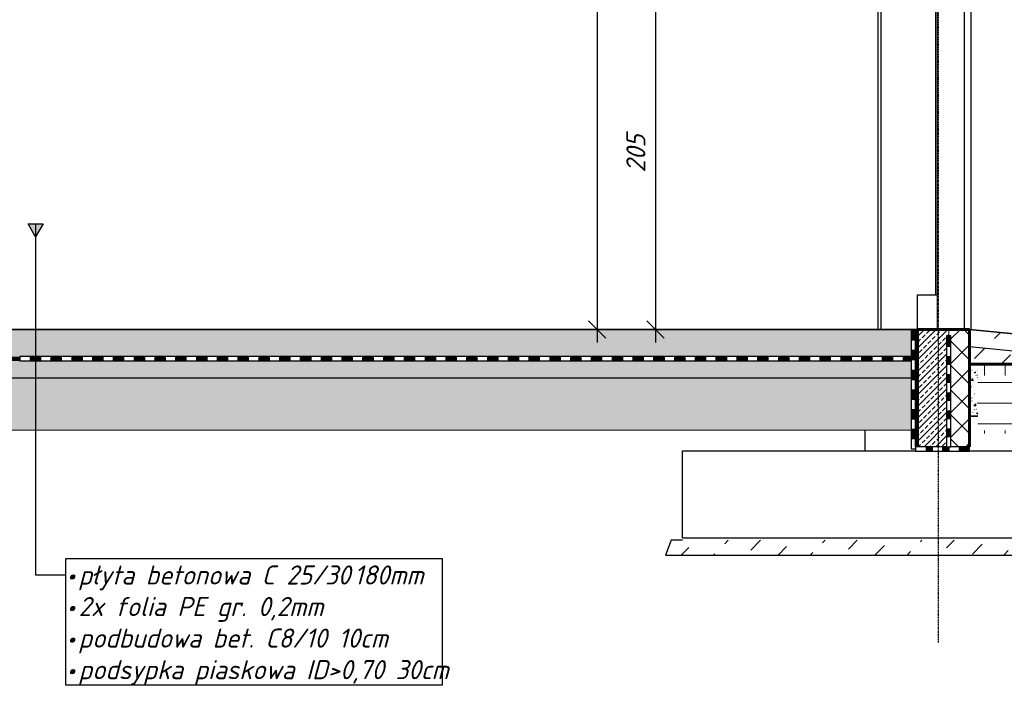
# Model space of a CAD drawing. Header units: millimetres. Extents: x -22097 to 12936, y -2051 to 11384.
# Tile 9 of 12: x 4189 to 9865, y -2051 to 1785. Entities that reach past the tile are written whole.
import ezdxf

# ---------------------------------------------------------------- set-up
doc = ezdxf.new("R2010")
doc.units = ezdxf.units.MM
doc.linetypes.add('Kreska', pattern=[4, 2.5, -1.5])
doc.linetypes.add('Linia osi', pattern=[14, 6, -3, 2, -3])
for name, color, linetype, lineweight in [('A-ANNO-DIMS', 211, 'Continuous', 20), ('A-ANNO-DIMS-50', 211, 'Continuous', 20), ('A-DETL-GENF', 92, 'Continuous', 25), ('A-DOOR', 31, 'Continuous', 25), ('A-DOOR-FRAM', 31, 'Continuous', 25), ('A-FLOR', 192, 'Continuous', 25), ('A-FLOR-MCUT', 51, 'Continuous', 25), ('A-FLOR-OVHD', 1, 'Kreska', 20), ('A-FLOR-PATT', 8, 'Continuous', 35), ('A-WALL', 113, 'Continuous', 25), ('A-WALL-PATT', 111, 'Continuous', 60), ('G-ANNO-TEXT', 231, 'Continuous', 20), ('S-COLS', 52, 'Continuous', 25), ('S-FNDN', 32, 'Continuous', 25), ('S-GRID', 1, 'Continuous', 20)]:
    doc.layers.add(name, color=color, linetype=linetype, lineweight=lineweight)
doc.styles.add('GOST Common_I', font='GOST_Common Italic.ttf', dxfattribs={"height": 110})
doc.dimstyles.new('Zasieczka', dxfattribs={"dimscale": 304.8, "dimtxt": 110.62865, "dimasz": 0.328084, "dimexe": 0.246063, "dimexo": 0.0625, "dimgap": 0.082021, "dimtad": 1, "dimdec": 0, "dimlfac": 0.1, "dimzin": 0, "dimdsep": 46, "dimtxsty": 'GOST Common_I', "dimblk1": 'OBLIQUE', "dimblk2": 'OBLIQUE', "dimsah": 1, "dimcen": 0.09, "dimdle": 0.246063, "dimadec": 1, "dimazin": 0, "dimtfac": 1, "dimtdec": 4, "dimtix": 1, "dimtmove": 0, "dimatfit": 3, "dimfxl": 1.148294, "dimfxlon": 1, "dimtvp": 1, "dimtfill": 1, "dimtolj": 1, "dimtzin": 0, "dimlwd": 25, "dimlwe": 25, "dimarcsym": 2})
pattern_1 = [(45, (-3742.76, 5171.7), (-35.921, 149.9703), [80.645, -80.645])]
pattern_2 = [(50, (-3742.756, 5171.7), (91.09195, -7.96922), [9.525, -104.775]), (355, (-3742.76, 5171.7), (-17.6212, 95.5283), [7.62, -83.82]), (100.451, (-3735.165, 5171.04), (73.47134, 87.55785), [8.095, -89.045]), (46.184, (-3742.76, 5197.1), (135.5398, -21.0213), [14.288, -157.163]), (96.636, (-3731.46, 5195.35), (118.7017, 123.7142), [12.143, -133.568]), (351.184, (-3742.76, 5197.1), (118.7029, 123.713), [11.43, -125.73]), (21, (-3730.056, 5190.75), (75.80726, -51.1323), [9.525, -104.775]), (326, (-3730.06, 5190.75), (30.9012, 92.0939), [7.62, -83.82]), (71.451, (-3723.74, 5186.49), (106.70837, 40.9602), [8.095, -89.045]), (37.5, (-3742.756, 5171.7), (1.54416, 42.27754), [1.676, -81.128, 1.676, -83.414, -84.137]), (37.5, (-3742.756, 5171.7), (1.54416, 42.27754), [-167.894, 1.676, -82.461]), (7.5, (-3742.756, 5171.7), (33.40972, 50.09037), [1.676, -46.838, 1.676, -79.223, -32.068]), (7.5, (-3742.756, 5171.7), (33.40972, 50.09037), [-129.413, 1.676, -30.391]), (327.5, (-3771.077, 5171.7), (67.79551, -2.864035), [1.676, -30.074, 1.676, -97.384, -131.445]), (327.5, (-3771.077, 5171.7), (67.79551, -2.864035), [-130.81, 1.676, -129.769]), (317.5, (-3783.777, 5171.7), (74.06478, 12.71375), [1.676, -39.599, 1.676, -64.11, -93.345]), (317.5, (-3783.777, 5171.7), (74.06478, 12.71375), [-107.061, 1.676, -91.669])]

# ---------------------------------------------------------------- blocks, each defined once
blk = doc.blocks.new('Pojedyńcze- pełne - 90x200-1856344-B')
at = {"layer": 'A-DOOR'}
for p, q in [((9672.8, 2000), (9632.8, 2000)), ((9632.8, 2000), (9632.8, 0)), ((9672.8, 0), (9672.8, 2000)), ((9632.8, 0), (9672.8, 0))]:
    blk.add_line(p, q, dxfattribs=at)
at = {"layer": 'A-DOOR-FRAM'}
for p, q in [((9484.8, 2060), (9476.8, 2060)), ((9476.8, 2060), (9476.8, 1985)), ((9484.8, 2050), (9484.8, 2060)), ((9664.8, 2050), (9484.8, 2050)), ((9672.8, 2060), (9664.8, 2060)), ((9664.8, 2060), (9664.8, 2050)), ((9672.8, 2000), (9672.8, 2060)), ((9632.8, 1985), (9632.8, 2000)), ((9632.8, 2000), (9672.8, 2000)), ((9476.8, 1985), (9632.8, 1985))]:
    blk.add_line(p, q, dxfattribs=at)
at = {"layer": 'A-DOOR-FRAM', "lineweight": 20}
blk.add_line((9476.8, 0), (9476.8, 1985), dxfattribs=at)
blk = doc.blocks.new('AR Stopa fundam 1 - SF-1-1943619-B')
at = {"layer": 'S-FNDN'}
for p, q in [((9059.8, -580), (9059.8, -700)), ((8009.8, -700), (9353.5, -700)), ((8009.8, -1200), (8009.8, -700)), ((9664.8, -700), (10609.8, -700)), ((10609.8, -700), (10609.8, -1200)), ((8009.8, -1200), (10609.8, -1200))]:
    blk.add_line(p, q, dxfattribs=at)
blk = doc.blocks.new('Grunt - Grunt-1944050-B')
at = {"layer": 'A-DETL-GENF', "lineweight": 20}
h = blk.add_hatch(dxfattribs=at)
h.set_pattern_fill('FP_6', color=256, style=0, pattern_type=2)
h.set_pattern_definition([(0, (-3742.76, 5171.7), (317.5, 317.5), [317.5, -317.5]), (0, (-3742.76, 5290.76), (317.5, 317.5), [317.5, -317.5]), (0, (-3742.76, 5409.83), (317.5, 317.5), [317.5, -317.5]), (90, (-3703.07, 5449.5), (-317.5, 317.5), [317.5, -317.5]), (90, (-3584, 5449.5), (-317.5, 317.5), [317.5, -317.5]), (90, (-3464.94, 5449.5), (-317.5, 317.5), [317.5, -317.5])])
h.paths.add_polyline_path([(12017, -600), (12017, -200), (9712.8, -200), (9712.8, -600), (11664.8, -600)], flags=0)
at = {"layer": 'A-DETL-GENF', "lineweight": 60}
for p, q in [((9672.8, -200), (12017, -200)), ((12017, -200), (9712.8, -200))]:
    blk.add_line(p, q, dxfattribs=at)
blk = doc.blocks.new('Podbudowa fundamentu - Z odsadzką-V12-B')
at = {"layer": 'A-DETL-GENF', "lineweight": 20}
h = blk.add_hatch(dxfattribs=at)
h.set_pattern_fill('FP_3', color=256, style=0, pattern_type=2)
h.set_pattern_definition(pattern_1)
h.paths.add_polyline_path([(10708.4, -1300), (10674.9, -1215), (7944.7, -1215), (7911.2, -1300), (10609.8, -1300)], flags=0)
at = {"layer": 'A-DETL-GENF'}
for p, q in [((7944.7, -1215), (7911.2, -1300)), ((8009.8, -1215), (7944.7, -1215)), ((10674.9, -1215), (10609.8, -1215)), ((10708.4, -1300), (10674.9, -1215)), ((7911.2, -1300), (10708.4, -1300))]:
    blk.add_line(p, q, dxfattribs=at)
blk = doc.blocks.new('Detal powtarzalny - izolacja 1-1574146-B')
at = {"layer": 'A-DETL-GENF'}
for points in [[(4128.8, -181.4), (4188.6, -181.4), (4188.6, -156.4), (4128.8, -156.4), (4128.8, -180)], [(4248.6, -181.4), (4308.4, -181.4), (4308.4, -156.4), (4248.6, -156.4), (4248.6, -180)], [(4428.3, -181.4), (4428.3, -156.4), (4368.4, -156.4), (4368.4, -181.4)], [(4548.1, -181.4), (4548.1, -156.4), (4488.3, -156.4), (4488.3, -181.4)], [(4667.9, -181.4), (4667.9, -156.4), (4608.1, -156.4), (4608.1, -181.4)], [(4727.9, -181.4), (4787.7, -181.4), (4787.7, -156.4), (4727.9, -156.4), (4727.9, -180)], [(4847.7, -181.4), (4907.5, -181.4), (4907.5, -156.4), (4847.7, -156.4), (4847.7, -180)], [(4967.5, -181.4), (5027.3, -181.4), (5027.3, -156.4), (4967.5, -156.4), (4967.5, -180)], [(5087.3, -181.4), (5147.2, -181.4), (5147.2, -156.4), (5087.3, -156.4), (5087.3, -180)], [(5207.2, -181.4), (5267, -181.4), (5267, -156.4), (5207.2, -156.4), (5207.2, -180)], [(5327, -181.4), (5386.8, -181.4), (5386.8, -156.4), (5327, -156.4), (5327, -180)], [(5446.8, -181.4), (5506.6, -181.4), (5506.6, -156.4), (5446.8, -156.4), (5446.8, -180)], [(5566.6, -181.4), (5626.4, -181.4), (5626.4, -156.4), (5566.6, -156.4), (5566.6, -180)], [(5686.4, -181.4), (5746.3, -181.4), (5746.3, -156.4), (5686.4, -156.4), (5686.4, -180)], [(5806.3, -181.4), (5866.1, -181.4), (5866.1, -156.4), (5806.3, -156.4), (5806.3, -180)], [(5926.1, -181.4), (5985.9, -181.4), (5985.9, -156.4), (5926.1, -156.4), (5926.1, -180)], [(6045.9, -181.4), (6105.7, -181.4), (6105.7, -156.4), (6045.9, -156.4), (6045.9, -180)], [(6165.7, -181.4), (6225.5, -181.4), (6225.5, -156.4), (6165.7, -156.4), (6165.7, -180)], [(6345.3, -181.4), (6345.3, -156.4), (6285.5, -156.4), (6285.5, -181.4)], [(6465.2, -181.4), (6465.2, -156.4), (6405.3, -156.4), (6405.3, -181.4)], [(6585, -181.4), (6585, -156.4), (6525.2, -156.4), (6525.2, -181.4)], [(6645, -181.4), (6704.8, -181.4), (6704.8, -156.4), (6645, -156.4), (6645, -180)], [(6764.8, -181.4), (6824.6, -181.4), (6824.6, -156.4), (6764.8, -156.4), (6764.8, -180)], [(6884.6, -181.4), (6944.4, -181.4), (6944.4, -156.4), (6884.6, -156.4), (6884.6, -180)], [(7004.4, -181.4), (7064.2, -181.4), (7064.2, -156.4), (7004.4, -156.4), (7004.4, -180)], [(7124.2, -181.4), (7184.1, -181.4), (7184.1, -156.4), (7124.2, -156.4), (7124.2, -180)], [(7244.1, -181.4), (7303.9, -181.4), (7303.9, -156.4), (7244.1, -156.4), (7244.1, -180)], [(7363.9, -181.4), (7423.7, -181.4), (7423.7, -156.4), (7363.9, -156.4), (7363.9, -180)], [(7483.7, -181.4), (7543.5, -181.4), (7543.5, -156.4), (7483.7, -156.4), (7483.7, -180)], [(7603.5, -181.4), (7663.3, -181.4), (7663.3, -156.4), (7603.5, -156.4), (7603.5, -180)], [(7723.3, -181.4), (7783.2, -181.4), (7783.2, -156.4), (7723.3, -156.4), (7723.3, -180)], [(7843.2, -181.4), (7903, -181.4), (7903, -156.4), (7843.2, -156.4), (7843.2, -180)], [(7963, -181.4), (8022.8, -181.4), (8022.8, -156.4), (7963, -156.4), (7963, -180)], [(8142.6, -181.4), (8142.6, -156.4), (8082.8, -156.4), (8082.8, -181.4), (8108.7, -181.4)], [(8262.4, -181.4), (8262.4, -156.4), (8202.6, -156.4), (8202.6, -181.4)], [(8382.2, -181.4), (8382.2, -156.4), (8322.4, -156.4), (8322.4, -181.4)], [(8502.1, -181.4), (8502.1, -156.4), (8442.2, -156.4), (8442.2, -181.4)], [(8562.1, -181.4), (8621.9, -181.4), (8621.9, -156.4), (8562.1, -156.4), (8562.1, -180)], [(8681.9, -181.4), (8741.7, -181.4), (8741.7, -156.4), (8681.9, -156.4), (8681.9, -180)], [(8801.7, -181.4), (8861.5, -181.4), (8861.5, -156.4), (8801.7, -156.4), (8801.7, -180)], [(8921.5, -181.4), (8981.3, -181.4), (8981.3, -156.4), (8921.5, -156.4), (8921.5, -180)], [(9101.2, -181.4), (9101.2, -156.4), (9041.3, -156.4), (9041.3, -181.4), (9085.8, -181.4)], [(9161.2, -181.4), (9221, -181.4), (9221, -156.4), (9161.2, -156.4), (9161.2, -180)], [(9281, -181.4), (9328.5, -181.4), (9328.5, -156.4), (9281, -156.4), (9281, -180)]]:
    blk.add_hatch(color=256, dxfattribs=at).paths.add_polyline_path(points, flags=0)
for p, q in [((4248.6, -156.4), (4188.6, -156.4)), ((4188.6, -156.4), (4188.6, -181.4)), ((4248.6, -156.4), (4248.6, -181.4)), ((4308.4, -156.4), (4248.6, -156.4)), ((4368.4, -156.4), (4308.4, -156.4)), ((4308.4, -156.4), (4308.4, -181.4)), ((4368.4, -156.4), (4368.4, -181.4)), ((4428.3, -156.4), (4368.4, -156.4)), ((4488.3, -156.4), (4428.3, -156.4)), ((4428.3, -156.4), (4428.3, -181.4)), ((4488.3, -156.4), (4488.3, -181.4)), ((4548.1, -156.4), (4488.3, -156.4)), ((4608.1, -156.4), (4548.1, -156.4)), ((4548.1, -156.4), (4548.1, -181.4)), ((4608.1, -156.4), (4608.1, -181.4)), ((4667.9, -156.4), (4608.1, -156.4)), ((4727.9, -156.4), (4667.9, -156.4)), ((4667.9, -156.4), (4667.9, -181.4)), ((4727.9, -156.4), (4727.9, -181.4)), ((4787.7, -156.4), (4727.9, -156.4)), ((4847.7, -156.4), (4787.7, -156.4)), ((4787.7, -156.4), (4787.7, -181.4)), ((4847.7, -156.4), (4847.7, -181.4)), ((4907.5, -156.4), (4847.7, -156.4)), ((4967.5, -156.4), (4907.5, -156.4)), ((4907.5, -156.4), (4907.5, -181.4)), ((4967.5, -156.4), (4967.5, -181.4)), ((5027.3, -156.4), (4967.5, -156.4)), ((5087.3, -156.4), (5027.3, -156.4)), ((5027.3, -156.4), (5027.3, -181.4)), ((5087.3, -156.4), (5087.3, -181.4)), ((5147.2, -156.4), (5087.3, -156.4)), ((5207.2, -156.4), (5147.2, -156.4)), ((5147.2, -156.4), (5147.2, -181.4)), ((5207.2, -156.4), (5207.2, -181.4)), ((5267, -156.4), (5207.2, -156.4)), ((5327, -156.4), (5267, -156.4)), ((5267, -156.4), (5267, -181.4)), ((5327, -156.4), (5327, -181.4)), ((5386.8, -156.4), (5327, -156.4)), ((5446.8, -156.4), (5386.8, -156.4)), ((5386.8, -156.4), (5386.8, -181.4)), ((5446.8, -156.4), (5446.8, -181.4)), ((5506.6, -156.4), (5446.8, -156.4)), ((5566.6, -156.4), (5506.6, -156.4)), ((5506.6, -156.4), (5506.6, -181.4)), ((5566.6, -156.4), (5566.6, -181.4)), ((5626.4, -156.4), (5566.6, -156.4)), ((5686.4, -156.4), (5626.4, -156.4)), ((5626.4, -156.4), (5626.4, -181.4)), ((5686.4, -156.4), (5686.4, -181.4)), ((5746.3, -156.4), (5686.4, -156.4)), ((5806.3, -156.4), (5746.3, -156.4)), ((5746.3, -156.4), (5746.3, -181.4)), ((5806.3, -156.4), (5806.3, -181.4)), ((5866.1, -156.4), (5806.3, -156.4)), ((5926.1, -156.4), (5866.1, -156.4)), ((5866.1, -156.4), (5866.1, -181.4)), ((5926.1, -156.4), (5926.1, -181.4)), ((5985.9, -156.4), (5926.1, -156.4)), ((6045.9, -156.4), (5985.9, -156.4)), ((5985.9, -156.4), (5985.9, -181.4)), ((6045.9, -156.4), (6045.9, -181.4)), ((6105.7, -156.4), (6045.9, -156.4)), ((6165.7, -156.4), (6105.7, -156.4)), ((6105.7, -156.4), (6105.7, -181.4)), ((6165.7, -156.4), (6165.7, -181.4)), ((6225.5, -156.4), (6165.7, -156.4)), ((6285.5, -156.4), (6225.5, -156.4)), ((6225.5, -156.4), (6225.5, -181.4)), ((6285.5, -156.4), (6285.5, -181.4)), ((6345.3, -156.4), (6285.5, -156.4)), ((6405.3, -156.4), (6345.3, -156.4)), ((6345.3, -156.4), (6345.3, -181.4)), ((6405.3, -156.4), (6405.3, -181.4)), ((6465.2, -156.4), (6405.3, -156.4)), ((6525.2, -156.4), (6465.2, -156.4)), ((6465.2, -156.4), (6465.2, -181.4)), ((6525.2, -156.4), (6525.2, -181.4)), ((6585, -156.4), (6525.2, -156.4)), ((6645, -156.4), (6585, -156.4)), ((6585, -156.4), (6585, -181.4)), ((6645, -156.4), (6645, -181.4)), ((6704.8, -156.4), (6645, -156.4)), ((6764.8, -156.4), (6704.8, -156.4)), ((6704.8, -156.4), (6704.8, -181.4)), ((6764.8, -156.4), (6764.8, -181.4)), ((6824.6, -156.4), (6764.8, -156.4)), ((6884.6, -156.4), (6824.6, -156.4)), ((6824.6, -156.4), (6824.6, -181.4)), ((6884.6, -156.4), (6884.6, -181.4)), ((6944.4, -156.4), (6884.6, -156.4)), ((7004.4, -156.4), (6944.4, -156.4)), ((6944.4, -156.4), (6944.4, -181.4)), ((7004.4, -156.4), (7004.4, -181.4)), ((7064.2, -156.4), (7004.4, -156.4)), ((7124.2, -156.4), (7064.2, -156.4)), ((7064.2, -156.4), (7064.2, -181.4)), ((7124.2, -156.4), (7124.2, -181.4)), ((7184.1, -156.4), (7124.2, -156.4)), ((7244.1, -156.4), (7184.1, -156.4)), ((7184.1, -156.4), (7184.1, -181.4)), ((7244.1, -156.4), (7244.1, -181.4)), ((7303.9, -156.4), (7244.1, -156.4)), ((7363.9, -156.4), (7303.9, -156.4)), ((7303.9, -156.4), (7303.9, -181.4)), ((7363.9, -156.4), (7363.9, -181.4)), ((7423.7, -156.4), (7363.9, -156.4)), ((7483.7, -156.4), (7423.7, -156.4)), ((7423.7, -156.4), (7423.7, -181.4)), ((7483.7, -156.4), (7483.7, -181.4)), ((7543.5, -156.4), (7483.7, -156.4)), ((7603.5, -156.4), (7543.5, -156.4)), ((7543.5, -156.4), (7543.5, -181.4)), ((7603.5, -156.4), (7603.5, -181.4)), ((7663.3, -156.4), (7603.5, -156.4)), ((7723.3, -156.4), (7663.3, -156.4)), ((7663.3, -156.4), (7663.3, -181.4)), ((7723.3, -156.4), (7723.3, -181.4)), ((7783.2, -156.4), (7723.3, -156.4)), ((7843.2, -156.4), (7783.2, -156.4)), ((7783.2, -156.4), (7783.2, -181.4)), ((7843.2, -156.4), (7843.2, -181.4)), ((7903, -156.4), (7843.2, -156.4)), ((7963, -156.4), (7903, -156.4)), ((7903, -156.4), (7903, -181.4)), ((7963, -156.4), (7963, -181.4)), ((8022.8, -156.4), (7963, -156.4)), ((8082.8, -156.4), (8022.8, -156.4)), ((8022.8, -156.4), (8022.8, -181.4)), ((8082.8, -156.4), (8082.8, -181.4)), ((8142.6, -156.4), (8082.8, -156.4)), ((8202.6, -156.4), (8142.6, -156.4)), ((8142.6, -156.4), (8142.6, -181.4)), ((8202.6, -156.4), (8202.6, -181.4)), ((8262.4, -156.4), (8202.6, -156.4)), ((8322.4, -156.4), (8262.4, -156.4)), ((8262.4, -156.4), (8262.4, -181.4)), ((8322.4, -156.4), (8322.4, -181.4)), ((8382.2, -156.4), (8322.4, -156.4)), ((8442.2, -156.4), (8382.2, -156.4)), ((8382.2, -156.4), (8382.2, -181.4)), ((8442.2, -156.4), (8442.2, -181.4)), ((8502.1, -156.4), (8442.2, -156.4)), ((8562.1, -156.4), (8502.1, -156.4)), ((8502.1, -156.4), (8502.1, -181.4)), ((8562.1, -156.4), (8562.1, -181.4)), ((8621.9, -156.4), (8562.1, -156.4)), ((8681.9, -156.4), (8621.9, -156.4)), ((8621.9, -156.4), (8621.9, -181.4)), ((8681.9, -156.4), (8681.9, -181.4)), ((8741.7, -156.4), (8681.9, -156.4)), ((8801.7, -156.4), (8741.7, -156.4)), ((8741.7, -156.4), (8741.7, -181.4)), ((8801.7, -156.4), (8801.7, -181.4)), ((8861.5, -156.4), (8801.7, -156.4)), ((8921.5, -156.4), (8861.5, -156.4)), ((8861.5, -156.4), (8861.5, -181.4)), ((8921.5, -156.4), (8921.5, -181.4)), ((8981.3, -156.4), (8921.5, -156.4)), ((9041.3, -156.4), (8981.3, -156.4)), ((8981.3, -156.4), (8981.3, -181.4)), ((9041.3, -156.4), (9041.3, -181.4)), ((9101.2, -156.4), (9041.3, -156.4)), ((9161.2, -156.4), (9101.2, -156.4)), ((9101.2, -156.4), (9101.2, -181.4)), ((9161.2, -156.4), (9161.2, -181.4)), ((9221, -156.4), (9161.2, -156.4)), ((9281, -156.4), (9221, -156.4)), ((9221, -156.4), (9221, -181.4)), ((9281, -156.4), (9281, -181.4)), ((9328.5, -156.4), (9281, -156.4)), ((4188.6, -181.4), (4248.6, -181.4)), ((4248.6, -181.4), (4308.4, -181.4)), ((4308.4, -181.4), (4368.4, -181.4)), ((4368.4, -181.4), (4428.3, -181.4)), ((4428.3, -181.4), (4488.3, -181.4)), ((4488.3, -181.4), (4548.1, -181.4)), ((4548.1, -181.4), (4608.1, -181.4)), ((4608.1, -181.4), (4667.9, -181.4)), ((4667.9, -181.4), (4727.9, -181.4)), ((4727.9, -181.4), (4787.7, -181.4)), ((4787.7, -181.4), (4847.7, -181.4)), ((4847.7, -181.4), (4907.5, -181.4)), ((4907.5, -181.4), (4967.5, -181.4)), ((4967.5, -181.4), (5027.3, -181.4)), ((5027.3, -181.4), (5087.3, -181.4)), ((5087.3, -181.4), (5147.2, -181.4)), ((5147.2, -181.4), (5207.2, -181.4)), ((5207.2, -181.4), (5267, -181.4)), ((5267, -181.4), (5327, -181.4)), ((5327, -181.4), (5386.8, -181.4)), ((5386.8, -181.4), (5446.8, -181.4)), ((5446.8, -181.4), (5506.6, -181.4)), ((5506.6, -181.4), (5566.6, -181.4)), ((5566.6, -181.4), (5626.4, -181.4)), ((5626.4, -181.4), (5686.4, -181.4)), ((5686.4, -181.4), (5746.3, -181.4)), ((5746.3, -181.4), (5806.3, -181.4)), ((5806.3, -181.4), (5866.1, -181.4)), ((5866.1, -181.4), (5926.1, -181.4)), ((5926.1, -181.4), (5985.9, -181.4)), ((5985.9, -181.4), (6045.9, -181.4)), ((6045.9, -181.4), (6105.7, -181.4)), ((6105.7, -181.4), (6165.7, -181.4)), ((6165.7, -181.4), (6225.5, -181.4)), ((6225.5, -181.4), (6285.5, -181.4)), ((6285.5, -181.4), (6345.3, -181.4)), ((6345.3, -181.4), (6405.3, -181.4)), ((6405.3, -181.4), (6465.2, -181.4)), ((6465.2, -181.4), (6525.2, -181.4)), ((6525.2, -181.4), (6585, -181.4)), ((6585, -181.4), (6645, -181.4)), ((6645, -181.4), (6704.8, -181.4)), ((6704.8, -181.4), (6764.8, -181.4)), ((6764.8, -181.4), (6824.6, -181.4)), ((6824.6, -181.4), (6884.6, -181.4)), ((6884.6, -181.4), (6944.4, -181.4)), ((6944.4, -181.4), (7004.4, -181.4)), ((7004.4, -181.4), (7064.2, -181.4)), ((7064.2, -181.4), (7124.2, -181.4)), ((7124.2, -181.4), (7184.1, -181.4)), ((7184.1, -181.4), (7244.1, -181.4)), ((7244.1, -181.4), (7303.9, -181.4)), ((7303.9, -181.4), (7363.9, -181.4)), ((7363.9, -181.4), (7423.7, -181.4)), ((7423.7, -181.4), (7483.7, -181.4)), ((7483.7, -181.4), (7543.5, -181.4)), ((7543.5, -181.4), (7603.5, -181.4)), ((7603.5, -181.4), (7663.3, -181.4)), ((7663.3, -181.4), (7723.3, -181.4)), ((7723.3, -181.4), (7783.2, -181.4)), ((7783.2, -181.4), (7843.2, -181.4)), ((7843.2, -181.4), (7903, -181.4)), ((7903, -181.4), (7963, -181.4)), ((7963, -181.4), (8022.8, -181.4)), ((8022.8, -181.4), (8082.8, -181.4)), ((8082.8, -181.4), (8142.6, -181.4)), ((8142.6, -181.4), (8202.6, -181.4)), ((8202.6, -181.4), (8262.4, -181.4)), ((8262.4, -181.4), (8322.4, -181.4)), ((8322.4, -181.4), (8382.2, -181.4)), ((8382.2, -181.4), (8442.2, -181.4)), ((8442.2, -181.4), (8502.1, -181.4)), ((8502.1, -181.4), (8562.1, -181.4)), ((8562.1, -181.4), (8621.9, -181.4)), ((8621.9, -181.4), (8681.9, -181.4)), ((8681.9, -181.4), (8741.7, -181.4)), ((8741.7, -181.4), (8801.7, -181.4)), ((8801.7, -181.4), (8861.5, -181.4)), ((8861.5, -181.4), (8921.5, -181.4)), ((8921.5, -181.4), (8981.3, -181.4)), ((8981.3, -181.4), (9041.3, -181.4)), ((9041.3, -181.4), (9101.2, -181.4)), ((9101.2, -181.4), (9161.2, -181.4)), ((9161.2, -181.4), (9221, -181.4)), ((9221, -181.4), (9281, -181.4)), ((9281, -181.4), (9328.5, -181.4))]:
    blk.add_line(p, q, dxfattribs=at)
at = {"layer": 'A-DETL-GENF', "lineweight": 20}
for p, q in [((4308.4, -156.4), (4188.6, -156.4)), ((4188.6, -181.4), (4188.6, -156.4)), ((4428.3, -156.4), (4308.4, -156.4)), ((4308.4, -181.4), (4308.4, -156.4)), ((4548.1, -156.4), (4428.3, -156.4)), ((4428.3, -181.4), (4428.3, -156.4)), ((4667.9, -156.4), (4548.1, -156.4)), ((4548.1, -181.4), (4548.1, -156.4)), ((4787.7, -156.4), (4667.9, -156.4)), ((4667.9, -181.4), (4667.9, -156.4)), ((4907.5, -156.4), (4787.7, -156.4)), ((4787.7, -181.4), (4787.7, -156.4)), ((5027.3, -156.4), (4907.5, -156.4)), ((4907.5, -181.4), (4907.5, -156.4)), ((5147.2, -156.4), (5027.3, -156.4)), ((5027.3, -181.4), (5027.3, -156.4)), ((5267, -156.4), (5147.2, -156.4)), ((5147.2, -181.4), (5147.2, -156.4)), ((5386.8, -156.4), (5267, -156.4)), ((5267, -181.4), (5267, -156.4)), ((5506.6, -156.4), (5386.8, -156.4)), ((5386.8, -181.4), (5386.8, -156.4)), ((5626.4, -156.4), (5506.6, -156.4)), ((5506.6, -181.4), (5506.6, -156.4)), ((5746.3, -156.4), (5626.4, -156.4)), ((5626.4, -181.4), (5626.4, -156.4)), ((5866.1, -156.4), (5746.3, -156.4)), ((5746.3, -181.4), (5746.3, -156.4)), ((5985.9, -156.4), (5866.1, -156.4)), ((5866.1, -181.4), (5866.1, -156.4)), ((6105.7, -156.4), (5985.9, -156.4)), ((5985.9, -181.4), (5985.9, -156.4)), ((6225.5, -156.4), (6105.7, -156.4)), ((6105.7, -181.4), (6105.7, -156.4)), ((6345.3, -156.4), (6225.5, -156.4)), ((6225.5, -181.4), (6225.5, -156.4)), ((6465.2, -156.4), (6345.3, -156.4)), ((6345.3, -181.4), (6345.3, -156.4)), ((6585, -156.4), (6465.2, -156.4)), ((6465.2, -181.4), (6465.2, -156.4)), ((6704.8, -156.4), (6585, -156.4)), ((6585, -181.4), (6585, -156.4)), ((6824.6, -156.4), (6704.8, -156.4)), ((6704.8, -181.4), (6704.8, -156.4)), ((6944.4, -156.4), (6824.6, -156.4)), ((6824.6, -181.4), (6824.6, -156.4)), ((7064.2, -156.4), (6944.4, -156.4)), ((6944.4, -181.4), (6944.4, -156.4)), ((7184.1, -156.4), (7064.2, -156.4)), ((7064.2, -181.4), (7064.2, -156.4)), ((7303.9, -156.4), (7184.1, -156.4)), ((7184.1, -181.4), (7184.1, -156.4)), ((7423.7, -156.4), (7303.9, -156.4)), ((7303.9, -181.4), (7303.9, -156.4)), ((7543.5, -156.4), (7423.7, -156.4)), ((7423.7, -181.4), (7423.7, -156.4)), ((7663.3, -156.4), (7543.5, -156.4)), ((7543.5, -181.4), (7543.5, -156.4)), ((7783.2, -156.4), (7663.3, -156.4)), ((7663.3, -181.4), (7663.3, -156.4)), ((7903, -156.4), (7783.2, -156.4)), ((7783.2, -181.4), (7783.2, -156.4)), ((8022.8, -156.4), (7903, -156.4)), ((7903, -181.4), (7903, -156.4)), ((8142.6, -156.4), (8022.8, -156.4)), ((8022.8, -181.4), (8022.8, -156.4)), ((8262.4, -156.4), (8142.6, -156.4)), ((8142.6, -181.4), (8142.6, -156.4)), ((8382.2, -156.4), (8262.4, -156.4)), ((8262.4, -181.4), (8262.4, -156.4)), ((8502.1, -156.4), (8382.2, -156.4)), ((8382.2, -181.4), (8382.2, -156.4)), ((8621.9, -156.4), (8502.1, -156.4)), ((8502.1, -181.4), (8502.1, -156.4)), ((8741.7, -156.4), (8621.9, -156.4)), ((8621.9, -181.4), (8621.9, -156.4)), ((8861.5, -156.4), (8741.7, -156.4)), ((8741.7, -181.4), (8741.7, -156.4)), ((8981.3, -156.4), (8861.5, -156.4)), ((8861.5, -181.4), (8861.5, -156.4)), ((9101.2, -156.4), (8981.3, -156.4)), ((8981.3, -181.4), (8981.3, -156.4)), ((9221, -156.4), (9101.2, -156.4)), ((9101.2, -181.4), (9101.2, -156.4)), ((9328.5, -156.4), (9221, -156.4)), ((9221, -181.4), (9221, -156.4)), ((4308.4, -181.4), (4188.6, -181.4)), ((4428.3, -181.4), (4308.4, -181.4)), ((4548.1, -181.4), (4428.3, -181.4)), ((4667.9, -181.4), (4548.1, -181.4)), ((4787.7, -181.4), (4667.9, -181.4)), ((4907.5, -181.4), (4787.7, -181.4)), ((5027.3, -181.4), (4907.5, -181.4)), ((5147.2, -181.4), (5027.3, -181.4)), ((5267, -181.4), (5147.2, -181.4)), ((5386.8, -181.4), (5267, -181.4)), ((5506.6, -181.4), (5386.8, -181.4)), ((5626.4, -181.4), (5506.6, -181.4)), ((5746.3, -181.4), (5626.4, -181.4)), ((5866.1, -181.4), (5746.3, -181.4)), ((5985.9, -181.4), (5866.1, -181.4)), ((6105.7, -181.4), (5985.9, -181.4)), ((6225.5, -181.4), (6105.7, -181.4)), ((6345.3, -181.4), (6225.5, -181.4)), ((6465.2, -181.4), (6345.3, -181.4)), ((6585, -181.4), (6465.2, -181.4)), ((6704.8, -181.4), (6585, -181.4)), ((6824.6, -181.4), (6704.8, -181.4)), ((6944.4, -181.4), (6824.6, -181.4)), ((7064.2, -181.4), (6944.4, -181.4)), ((7184.1, -181.4), (7064.2, -181.4)), ((7303.9, -181.4), (7184.1, -181.4)), ((7423.7, -181.4), (7303.9, -181.4)), ((7543.5, -181.4), (7423.7, -181.4)), ((7663.3, -181.4), (7543.5, -181.4)), ((7783.2, -181.4), (7663.3, -181.4)), ((7903, -181.4), (7783.2, -181.4)), ((8022.8, -181.4), (7903, -181.4)), ((8142.6, -181.4), (8022.8, -181.4)), ((8262.4, -181.4), (8142.6, -181.4)), ((8382.2, -181.4), (8262.4, -181.4)), ((8502.1, -181.4), (8382.2, -181.4)), ((8621.9, -181.4), (8502.1, -181.4)), ((8741.7, -181.4), (8621.9, -181.4)), ((8861.5, -181.4), (8741.7, -181.4)), ((8981.3, -181.4), (8861.5, -181.4)), ((9101.2, -181.4), (8981.3, -181.4)), ((9221, -181.4), (9101.2, -181.4)), ((9328.5, -181.4), (9221, -181.4))]:
    blk.add_line(p, q, dxfattribs=at)
blk = doc.blocks.new('Detal powtarzalny - izolacja 1-V13-B')
at = {"layer": 'A-DETL-GENF'}
for points in [[(9353.5, -60), (9353.5, 0), (9328.5, 0), (9328.5, -60)], [(9341, -173.8), (9353.5, -173.8), (9353.5, -120), (9328.5, -120), (9328.5, -173.8), (9330, -173.8)], [(9328.5, -287.6), (9353.5, -287.6), (9353.5, -233.8), (9328.5, -233.8), (9328.5, -280)], [(9353.5, -401.4), (9353.5, -347.6), (9328.5, -347.6), (9328.5, -401.4), (9330, -401.4)], [(9353.5, -515.1), (9353.5, -461.4), (9328.5, -461.4), (9328.5, -515.1)], [(9353.5, -628.9), (9353.5, -575.1), (9328.5, -575.1), (9328.5, -628.9)]]:
    blk.add_hatch(color=256, dxfattribs=at).paths.add_polyline_path(points, flags=0)
for p, q in [((9353.5, 0), (9328.5, 0)), ((9328.5, 0), (9328.5, -60)), ((9353.5, -60), (9353.5, 0)), ((9328.5, -60), (9328.5, -120)), ((9328.5, -60), (9353.5, -60)), ((9353.5, -120), (9353.5, -60)), ((9328.5, -120), (9328.5, -173.8)), ((9328.5, -120), (9353.5, -120)), ((9353.5, -173.8), (9353.5, -120)), ((9328.5, -173.8), (9328.5, -233.8)), ((9328.5, -173.8), (9353.5, -173.8)), ((9353.5, -233.8), (9353.5, -173.8)), ((9328.5, -233.8), (9328.5, -287.6)), ((9328.5, -233.8), (9353.5, -233.8)), ((9353.5, -287.6), (9353.5, -233.8)), ((9328.5, -287.6), (9328.5, -347.6)), ((9328.5, -287.6), (9353.5, -287.6)), ((9353.5, -347.6), (9353.5, -287.6)), ((9328.5, -347.6), (9328.5, -401.4)), ((9328.5, -347.6), (9353.5, -347.6)), ((9353.5, -401.4), (9353.5, -347.6)), ((9328.5, -401.4), (9328.5, -461.4)), ((9328.5, -401.4), (9353.5, -401.4)), ((9353.5, -461.4), (9353.5, -401.4)), ((9328.5, -461.4), (9328.5, -515.1)), ((9328.5, -461.4), (9353.5, -461.4)), ((9353.5, -515.1), (9353.5, -461.4)), ((9328.5, -515.1), (9328.5, -575.1)), ((9328.5, -515.1), (9353.5, -515.1)), ((9353.5, -575.1), (9353.5, -515.1)), ((9328.5, -575.1), (9328.5, -628.9)), ((9328.5, -575.1), (9353.5, -575.1)), ((9353.5, -628.9), (9353.5, -575.1)), ((9328.5, -628.9), (9328.5, -688.9)), ((9328.5, -628.9), (9353.5, -628.9)), ((9353.5, -676.4), (9353.5, -628.9)), ((9328.5, -688.9), (9353.5, -688.9))]:
    blk.add_line(p, q, dxfattribs=at)
at = {"layer": 'A-DETL-GENF', "lineweight": 20}
for p, q in [((9328.5, 0), (9328.5, -120)), ((9353.5, 0), (9353.5, -120)), ((9328.5, -120), (9328.5, -233.8)), ((9353.5, -120), (9328.5, -120)), ((9353.5, -120), (9353.5, -233.8)), ((9328.5, -233.8), (9328.5, -347.6)), ((9353.5, -233.8), (9328.5, -233.8)), ((9353.5, -233.8), (9353.5, -347.6)), ((9328.5, -347.6), (9328.5, -461.4)), ((9353.5, -347.6), (9328.5, -347.6)), ((9353.5, -347.6), (9353.5, -461.4)), ((9328.5, -461.4), (9328.5, -575.1)), ((9353.5, -461.4), (9328.5, -461.4)), ((9353.5, -461.4), (9353.5, -575.1)), ((9328.5, -575.1), (9328.5, -688.9)), ((9353.5, -575.1), (9328.5, -575.1)), ((9353.5, -575.1), (9353.5, -676.4)), ((9353.5, -688.9), (9328.5, -688.9))]:
    blk.add_line(p, q, dxfattribs=at)
blk = doc.blocks.new('Detal powtarzalny - izolacja 1-V14-B')
at = {"layer": 'A-DETL-GENF'}
for points in [[(9449.1, -701.4), (9449.1, -676.4), (9413.5, -676.4), (9413.5, -701.4)], [(9544.8, -701.4), (9544.8, -676.4), (9509.1, -676.4), (9509.1, -701.4)], [(9664.8, -701.4), (9664.8, -676.4), (9604.8, -676.4), (9604.8, -701.4)]]:
    blk.add_hatch(color=256, dxfattribs=at).paths.add_polyline_path(points, flags=0)
for p, q in [((9413.5, -676.4), (9353.5, -676.4)), ((9353.5, -676.4), (9353.5, -701.4)), ((9413.5, -676.4), (9413.5, -701.4)), ((9449.1, -676.4), (9413.5, -676.4)), ((9509.1, -676.4), (9449.1, -676.4)), ((9449.1, -676.4), (9449.1, -701.4)), ((9509.1, -676.4), (9509.1, -701.4)), ((9532.3, -676.4), (9509.1, -676.4)), ((9544.8, -676.4), (9544.8, -701.4)), ((9604.8, -676.4), (9557.3, -676.4)), ((9604.8, -676.4), (9604.8, -701.4)), ((9664.8, -676.4), (9604.8, -676.4)), ((9664.8, -701.4), (9664.8, -676.4)), ((9353.5, -701.4), (9413.5, -701.4)), ((9413.5, -701.4), (9449.1, -701.4)), ((9449.1, -701.4), (9509.1, -701.4)), ((9509.1, -701.4), (9544.8, -701.4)), ((9544.8, -701.4), (9604.8, -701.4)), ((9604.8, -701.4), (9664.8, -701.4))]:
    blk.add_line(p, q, dxfattribs=at)
at = {"layer": 'A-DETL-GENF', "lineweight": 20}
for p, q in [((9449.1, -676.4), (9353.5, -676.4)), ((9353.5, -701.4), (9353.5, -676.4)), ((9532.3, -676.4), (9449.1, -676.4)), ((9449.1, -701.4), (9449.1, -676.4)), ((9544.8, -701.4), (9544.8, -676.4)), ((9664.8, -676.4), (9557.3, -676.4)), ((9449.1, -701.4), (9353.5, -701.4)), ((9544.8, -701.4), (9449.1, -701.4)), ((9664.8, -701.4), (9544.8, -701.4))]:
    blk.add_line(p, q, dxfattribs=at)
blk = doc.blocks.new('Detal powtarzalny - izolacja 1-V15-B')
at = {"layer": 'A-DETL-GENF'}
for points in [[(9544.8, -96.4), (9557.3, -96.4), (9557.3, -36.4), (9532.3, -36.4), (9532.3, -96.4)], [(9532.3, -200.4), (9557.3, -200.4), (9557.3, -156.4), (9532.3, -156.4), (9532.3, -180)], [(9532.3, -304.4), (9557.3, -304.4), (9557.3, -260.4), (9532.3, -260.4), (9532.3, -280)], [(9544.8, -408.4), (9557.3, -408.4), (9557.3, -364.4), (9532.3, -364.4), (9532.3, -408.4)], [(9544.8, -512.4), (9557.3, -512.4), (9557.3, -468.4), (9532.3, -468.4), (9532.3, -512.4)], [(9557.3, -616.4), (9557.3, -572.4), (9532.3, -572.4), (9532.3, -616.4), (9544.8, -616.4)]]:
    blk.add_hatch(color=256, dxfattribs=at).paths.add_polyline_path(points, flags=0)
for p, q in [((9557.3, -36.4), (9532.3, -36.4)), ((9532.3, -36.4), (9532.3, -96.4)), ((9557.3, -96.4), (9557.3, -36.4)), ((9532.3, -96.4), (9532.3, -156.4)), ((9532.3, -96.4), (9557.3, -96.4)), ((9557.3, -156.4), (9557.3, -96.4)), ((9532.3, -156.4), (9532.3, -200.4)), ((9532.3, -156.4), (9557.3, -156.4)), ((9557.3, -200.4), (9557.3, -156.4)), ((9532.3, -200.4), (9532.3, -260.4)), ((9532.3, -200.4), (9557.3, -200.4)), ((9557.3, -260.4), (9557.3, -200.4)), ((9532.3, -260.4), (9532.3, -304.4)), ((9532.3, -260.4), (9557.3, -260.4)), ((9557.3, -304.4), (9557.3, -260.4)), ((9532.3, -304.4), (9532.3, -364.4)), ((9532.3, -304.4), (9557.3, -304.4)), ((9557.3, -364.4), (9557.3, -304.4)), ((9532.3, -364.4), (9532.3, -408.4)), ((9532.3, -364.4), (9557.3, -364.4)), ((9557.3, -408.4), (9557.3, -364.4)), ((9532.3, -408.4), (9532.3, -468.4)), ((9532.3, -408.4), (9557.3, -408.4)), ((9557.3, -468.4), (9557.3, -408.4)), ((9532.3, -468.4), (9532.3, -512.4)), ((9532.3, -468.4), (9557.3, -468.4)), ((9557.3, -512.4), (9557.3, -468.4)), ((9532.3, -512.4), (9532.3, -572.4)), ((9532.3, -512.4), (9557.3, -512.4)), ((9557.3, -572.4), (9557.3, -512.4)), ((9532.3, -572.4), (9532.3, -616.4)), ((9532.3, -572.4), (9557.3, -572.4)), ((9532.3, -616.4), (9532.3, -676.4)), ((9532.3, -616.4), (9557.3, -616.4)), ((9557.3, -616.4), (9557.3, -572.4)), ((9557.3, -676.4), (9557.3, -616.4)), ((9532.3, -676.4), (9557.3, -676.4))]:
    blk.add_line(p, q, dxfattribs=at)
at = {"layer": 'A-DETL-GENF', "lineweight": 20}
for p, q in [((9532.3, -36.4), (9532.3, -156.4)), ((9557.3, -36.4), (9557.3, -156.4)), ((9532.3, -156.4), (9532.3, -260.4)), ((9557.3, -156.4), (9532.3, -156.4)), ((9557.3, -156.4), (9557.3, -260.4)), ((9532.3, -260.4), (9532.3, -364.4)), ((9557.3, -260.4), (9532.3, -260.4)), ((9557.3, -260.4), (9557.3, -364.4)), ((9532.3, -364.4), (9532.3, -468.4)), ((9557.3, -364.4), (9532.3, -364.4)), ((9557.3, -364.4), (9557.3, -468.4)), ((9532.3, -468.4), (9532.3, -572.4)), ((9557.3, -468.4), (9532.3, -468.4)), ((9557.3, -468.4), (9557.3, -572.4)), ((9532.3, -572.4), (9532.3, -676.4)), ((9557.3, -572.4), (9532.3, -572.4)), ((9557.3, -572.4), (9557.3, -676.4)), ((9557.3, -676.4), (9532.3, -676.4))]:
    blk.add_line(p, q, dxfattribs=at)
blk = doc.blocks.new('DIMBLOCK2-B')
at = {"layer": 'A-ANNO-DIMS-50', "lineweight": 25}
for p, q in [((8204.5, 2050), (7779.5, 2050)), ((7854.5, 2050), (7854.5, -75)), ((7854.5, 2050), (8204.5, 2050)), ((8204.5, 0), (7779.5, 0)), ((7854.5, 0), (8204.5, 0))]:
    blk.add_line(p, q, dxfattribs=at)
at = {"layer": 'A-ANNO-DIMS-50', "lineweight": 35}
for p, q in [((7854.5, 2050), (7804.5, 2100)), ((7854.5, 2050), (7904.5, 2000)), ((7854.5, 0), (7804.5, 50)), ((7854.5, 0), (7904.5, -50))]:
    blk.add_line(p, q, dxfattribs=at)
at = {"layer": 'A-ANNO-DIMS-50', "color": 0, "lineweight": 25, "insert": (7685.8, 904.1), "char_height": 110, "width": 290.26, "attachment_point": 1, "rotation": 90, "line_spacing_factor": 1.022761, "style": 'GOST Common_I', "bg_fill": 3, "box_fill_scale": 1.25, "bg_fill_color": 256, "bg_fill_true_color": 13158600, "bg_fill_transparency": 0}
blk.add_mtext('205', dxfattribs=at)
blk = doc.blocks.new('_Oblique')
at = {"color": 0, "linetype": 'ByBlock', "lineweight": -2}
blk.add_line((-0.5, -0.5), (0.5, 0.5), dxfattribs=at)
blk = doc.blocks.new('DIMBLOCK15-B')
at = {"layer": 'A-ANNO-DIMS-50', "lineweight": 35}
for p, q in [((7517.6, 5176.6), (7467.6, 5226.6)), ((7517.6, 5176.6), (7567.6, 5126.6)), ((7517.6, 0), (7467.6, 50)), ((7517.6, 0), (7567.6, -50))]:
    blk.add_line(p, q, dxfattribs=at)
at = {"layer": 'A-ANNO-DIMS-50', "lineweight": 25}
for p, q in [((7517.6, 5251.6), (7517.6, -75)), ((7867.6, 5176.6), (7442.6, 5176.6)), ((7517.6, 5176.6), (7867.6, 5176.6)), ((7867.6, 0), (7442.6, 0)), ((7517.6, 0), (7867.6, 0))]:
    blk.add_line(p, q, dxfattribs=at)
at = {"layer": 'A-ANNO-DIMS-50', "color": 0, "lineweight": 25, "insert": (7348.9, 2479.5), "char_height": 110, "width": 261.009, "attachment_point": 1, "rotation": 90, "line_spacing_factor": 1.022761, "style": 'GOST Common_I', "bg_fill": 3, "box_fill_scale": 1.25, "bg_fill_color": 256, "bg_fill_true_color": 13158600, "bg_fill_transparency": 0}
blk.add_mtext('518', dxfattribs=at)

msp = doc.modelspace()

# ---------------------------------------------------------------- hatches: boundary and pattern name
at = {"layer": 'A-FLOR-PATT', "lineweight": 20}
h = msp.add_hatch(dxfattribs=at)
h.set_pattern_fill('FP_3', color=256, style=0, pattern_type=2)
h.set_pattern_definition(pattern_1)
h.paths.add_polyline_path([(-17523.4, -180), (-17523.4, -16.3), (-17498.4, -16.3), (-17498.4, -156.4), (9328.5, -156.4), (9328.5, 0), (-17535.2, 0), (-17535.2, -180)], flags=0)
h.paths.add_polyline_path([(9364.8, -180), (9364.8, 0), (9353.5, 0), (9353.5, -180)], flags=0)
h = msp.add_hatch(dxfattribs=at)
h.set_pattern_fill('FP_3', color=256, style=0, pattern_type=2)
h.set_pattern_definition(pattern_1)
h.paths.add_polyline_path([(11664.8, -200), (9664.8, 0), (9664.8, -100.5), (10659.8, -200)], flags=0)
h = msp.add_hatch(dxfattribs=at)
h.set_pattern_fill('FP_3', color=256, style=0, pattern_type=2)
h.set_pattern_definition(pattern_1)
h.paths.add_polyline_path([(9712.8, -205.8), (9712.8, -200), (10659.8, -200), (9664.8, -100.5), (9664.8, -201)], flags=0)
h = msp.add_hatch(dxfattribs=at)
h.set_pattern_fill('FP_3', color=256, style=0, pattern_type=2)
h.set_pattern_definition(pattern_1)
h.paths.add_polyline_path([(-5157.2, -280), (9328.5, -280), (9328.5, -181.4), (-17498.4, -181.4), (-17498.4, -280), (-5217, -280)], flags=0)
h.paths.add_polyline_path([(-17535.2, -280), (-17523.4, -280), (-17523.4, -180), (-17535.2, -180), (-17535.2, -249)], flags=0)
h.paths.add_polyline_path([(9364.8, -280), (9364.8, -180), (9353.5, -180), (9353.5, -280)], flags=0)
h = msp.add_hatch(dxfattribs=at)
h.set_pattern_fill('FP_4', color=256, style=0, pattern_type=2)
h.set_pattern_definition(pattern_2)
h.paths.add_polyline_path([(9664.8, -500), (9712.8, -500), (9712.8, -205.8), (9664.8, -201), (9664.8, -401)], flags=0)
h = msp.add_hatch(dxfattribs=at)
h.set_pattern_fill('FP_4', color=256, style=0, pattern_type=2)
h.set_pattern_definition(pattern_2)
h.paths.add_polyline_path([(-1662, -580), (9328.5, -580), (9328.5, -280), (-17498.4, -280), (-17498.4, -580), (-3616.2, -580)], flags=0)
h.paths.add_polyline_path([(-17535.2, -580), (-17523.4, -580), (-17523.4, -280), (-17535.2, -280), (-17535.2, -527.3)], flags=0)
h.paths.add_polyline_path([(9353.5, -580), (9364.8, -580), (9364.8, -280), (9353.5, -280), (9353.5, -575.1)], flags=0)
at = {"layer": 'A-WALL-PATT', "lineweight": 20}
h = msp.add_hatch(dxfattribs=at)
h.set_pattern_fill('FP_2', color=256, style=0, pattern_type=2)
h.set_pattern_definition([(45, (-3742.756, 5171.7), (-33.67596, 33.67596), []), (45, (-3709.08, 5171.7), (-33.67596, 33.67596), [23.812, -11.906])])
h.paths.add_polyline_path([(9509.1, -676.4), (9532.3, -676.4), (9532.3, -36.4), (9544.8, -36.4), (9544.8, 0), (9364.8, 0), (9364.8, -676.4), (9473.5, -676.4)], flags=0)
h = msp.add_hatch(dxfattribs=at)
h.set_pattern_fill('FP_1', color=256, style=0, pattern_type=2)
h.set_pattern_definition([(45, (-3742.76, 5171.7), (-70.7107, 70.7107), []), (135, (-3742.76, 5171.7), (-70.7107, -70.7107), [])])
h.paths.add_polyline_path([(9557.3, -676.4), (9664.8, -676.4), (9664.8, 0), (9544.8, 0), (9544.8, -36.4), (9557.3, -36.4), (9557.3, -616.4)], flags=0)
at = {"layer": 'G-ANNO-TEXT', "lineweight": 25}
msp.add_hatch(color=7, dxfattribs=at).paths.add_polyline_path([(4323.7, 609.4), (4280.4, 534.4), (4237.1, 609.4)], flags=0)

# ---------------------------------------------------------------- linework, layer by layer
at = {"layer": 'A-FLOR', "lineweight": 35}
for p, q in [((9328.5, 0), (-17535.2, 0)), ((9364.8, 0), (9353.5, 0)), ((11664.8, -200), (9664.8, 0)), ((9664.8, -500), (9712.8, -500))]:
    msp.add_line(p, q, dxfattribs=at)
at = {"layer": 'A-FLOR-MCUT'}
for p, q in [((10659.8, -200), (9664.8, -100.5)), ((9364.8, -180), (9353.5, -180)), ((9712.8, -205.8), (9664.8, -201)), ((9328.5, -280), (-17498.4, -280)), ((9364.8, -280), (9353.5, -280))]:
    msp.add_line(p, q, dxfattribs=at)
at = {"layer": 'A-FLOR-OVHD'}
for p, q in [((-17498.4, -580), (9328.5, -580)), ((9353.5, -580), (9364.8, -580))]:
    msp.add_line(p, q, dxfattribs=at)
at = {"layer": 'A-WALL'}
for p, q in [((9364.8, 0), (9364.8, 200)), ((9364.8, 200), (9476.8, 200))]:
    msp.add_line(p, q, dxfattribs=at)
at = {"layer": 'A-WALL', "lineweight": 60}
for p, q in [((9364.8, 0), (9364.8, -676.4)), ((9664.8, 0), (9364.8, 0)), ((9664.8, -676.4), (9664.8, 0))]:
    msp.add_line(p, q, dxfattribs=at)
at = {"layer": 'A-WALL', "lineweight": 20}
msp.add_line((9544.8, 0), (9544.8, -36.4), dxfattribs=at)
at = {"layer": 'G-ANNO-TEXT', "color": 7, "lineweight": 25}
for p, q in [((4280.4, 534.4), (4237.1, 609.4)), ((4237.1, 609.4), (4323.7, 609.4)), ((4323.7, 609.4), (4280.4, 534.4)), ((4280.4, 609.4), (4280.4, -1414.9)), ((4280.4, -1414.9), (4454.2, -1414.9))]:
    msp.add_line(p, q, dxfattribs=at)
at = {"layer": 'G-ANNO-TEXT', "color": 7, "lineweight": 25, "flags": 128}
msp.add_lwpolyline([(4454.2, -1319.5), (6623.9, -1319.5), (6623.9, -2050.7), (4454.2, -2050.7)], close=True, dxfattribs=at)
at = {"layer": 'S-COLS'}
for p, q in [((9134.8, 5000), (9134.8, 0)), ((9152.3, 5000), (9152.3, 0)), ((9467.3, 1880), (9467.3, 200))]:
    msp.add_line(p, q, dxfattribs=at)
at = {"layer": 'S-GRID', "linetype": 'Linia osi', "lineweight": 25}
msp.add_line((9484.8, -1804.8), (9484.8, 10784.2), dxfattribs=at)

# ---------------------------------------------------------------- block references
at = {"layer": 'A-DETL-GENF'}
for name in ['Detal powtarzalny - izolacja 1-V13-B', 'Detal powtarzalny - izolacja 1-V15-B', 'Detal powtarzalny - izolacja 1-1574146-B', 'Grunt - Grunt-1944050-B', 'Detal powtarzalny - izolacja 1-V14-B', 'Podbudowa fundamentu - Z odsadzką-V12-B']:
    msp.add_blockref(name, (0, 0), dxfattribs=at)
at = {"layer": 'A-DOOR', "lineweight": 20}
msp.add_blockref('Pojedyńcze- pełne - 90x200-1856344-B', (0, 0), dxfattribs=at)
at = {"layer": 'S-FNDN'}
msp.add_blockref('AR Stopa fundam 1 - SF-1-1943619-B', (0, 0), dxfattribs=at)

# ---------------------------------------------------------------- texts
at = {"layer": 'G-ANNO-TEXT', "color": 7, "lineweight": 25, "char_height": 110, "attachment_point": 1, "style": 'GOST Common_I'}
for s, insert, width in [('łyta betonowa ', (4604.6, -1359.9), 1186.497), ('C 25/30 ', (5583.6, -1359.9), 645.358), ('180mm', (6116, -1359.9), 493.038), ('\\fGOST Common|b0|i1|c238|p34|;•', (4455.8, -1359.9), 88.173), ('\\fGOST Common|b0|i1|c238|p34|;p', (4528.5, -1359.9), 92.194), ('2x folia PE gr. 0,2mm', (4528.5, -1541.8), 1611.392), ('\\fGOST Common|b0|i1|c238|p34|;•', (4455.8, -1541.8), 88.173), ('podbudowa bet. C8/10 10cm', (4528.5, -1723.7), 2092.404), ('\\fGOST Common|b0|i1|c238|p34|;•', (4455.8, -1723.7), 88.173), ('podsypka piaskowa ID>0,70 30cm', (4528.5, -1905.6), 2533.332), ('\\fGOST Common|b0|i1|c238|p34|;•', (4455.8, -1905.6), 88.173)]:
    msp.add_mtext(s, dxfattribs=dict(at, insert=insert, width=width))

# ---------------------------------------------------------------- next in the draw order: dimensions: what is measured, and where the dimension line sits
at = {"layer": 'A-ANNO-DIMS', "lineweight": 25}
dim = msp.add_linear_dim(base=(7854.5, 0), p1=(8204.5, 2050), p2=(8204.5, 0), angle=90, dimstyle='Zasieczka', override={"dimpost": '<>', "dimfxl": 2050}, dxfattribs=at)
dim.commit()
dim.dimension.update_dxf_attribs({"geometry": 'DIMBLOCK2-B', "text_midpoint": (7774.5, 1025)})

# ---------------------------------------------------------------- next in the draw order: dimensions: what is measured, and where the dimension line sits
dim = msp.add_linear_dim(base=(7517.6, 0), p1=(7867.6, 5176.6), p2=(7867.6, 0), angle=90, dimstyle='Zasieczka', override={"dimpost": '<>', "dimfxl": 5176.6}, dxfattribs=at)
dim.commit()
dim.dimension.update_dxf_attribs({"geometry": 'DIMBLOCK15-B', "text_midpoint": (7437.6, 2588.3)})

doc.saveas('drawing.dxf')
